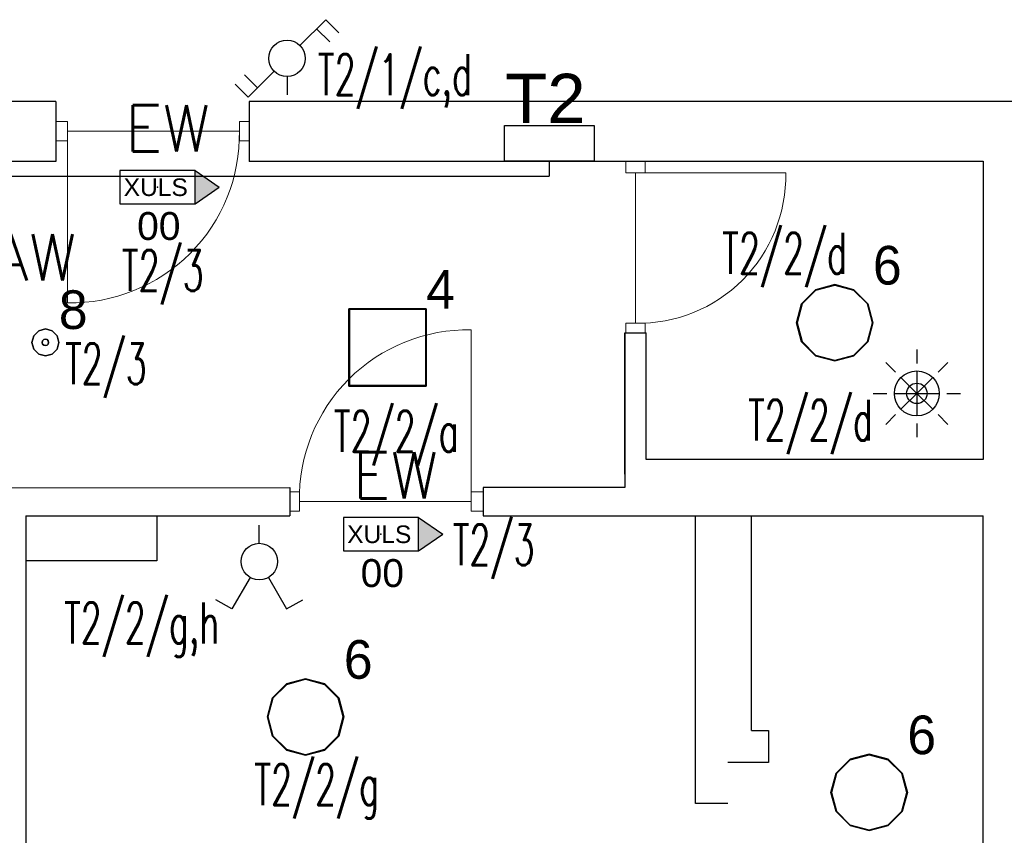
# Model space of a CAD drawing. Header units: millimetres. Extents: x 2260 to 32334, y -33324 to 11762.
# Tile 45 of 79: x 7070 to 7528, y 6611 to 6991. Entities that reach past the tile are written whole.
import ezdxf
from ezdxf.enums import TextEntityAlignment as Align

# ---------------------------------------------------------------- set-up
doc = ezdxf.new("R2010")
doc.units = ezdxf.units.MM
for name, color, linetype in [('_HYBRYD_EW_AT', 1, 'Continuous'), ('DLX_BLD0_LUM', 142, 'Continuous'), ('DLX_BLD0_LUMKEY_IDX', 142, 'Continuous'), ('DLX_BLD1_LUM', 142, 'Continuous'), ('DLX_BLD1_LUMKEY_IDX', 142, 'Continuous'), ('E_gniazda wtyczkowe i siła', 1, 'Continuous'), ('EL_OS_Adres_Opraw', 7, 'Continuous'), ('EL_OSPRZĘT OŚW.', 142, 'Continuous')]:
    doc.layers.add(name, color=color, linetype=linetype)
doc.layers.add('stolarka', color=3, linetype='Continuous', lineweight=9)
doc.layers.add('ściany nośne', color=1, linetype='Continuous', lineweight=25)
doc.styles.add('ADESK1', font='romans', dxfattribs={"oblique": 15})
doc.styles.add('KO', font='simplex.shx')
doc.styles.get("Standard").update_dxf_attribs({"font": 'arial.ttf'})
doc.styles.add('TableTextStyle', font='txt')

# ---------------------------------------------------------------- blocks, each defined once
blk = doc.blocks.new('lacznik schodowy')
at = {"layer": 'EL_OSPRZĘT OŚW.'}
for p, q in [((-350.3, 180.3), (-289.2, 241.4)), ((-230.1, 60.1), (-350.3, 180.3)), ((-85, 0), (0, 0)), ((-109.9, -60.1), (10.3, -180.3)), ((10.3, -180.3), (-50.8, -241.4))]:
    blk.add_line(p, q, dxfattribs=at)
blk.add_circle((-170, 0), 85, dxfattribs=at)
blk = doc.blocks.new('PIR czujka 360')
at = {"layer": 'DLX_BLD0_LUM', "lineweight": -3}
for p, q in [((321553.3, -700568.2), (321553.3, -700632.1)), ((321454.3, -700673.1), (321409, -700627.9)), ((321652.2, -700673.1), (321697.5, -700627.9)), ((321553.3, -700667.6), (321553.3, -700876.7)), ((321553.3, -700772.1), (321479.3, -700698.2)), ((321553.3, -700772.1), (321627.2, -700698.2)), ((321349.3, -700772.1), (321413.3, -700772.1)), ((321448.7, -700772.1), (321657.8, -700772.1)), ((321553.3, -700772.1), (321479.3, -700846.1)), ((321553.3, -700772.1), (321627.2, -700846.1)), ((321693.2, -700772.1), (321757.2, -700772.1)), ((321454.3, -700871.1), (321409, -700916.3)), ((321553.3, -700912.1), (321553.3, -700976.1)), ((321652.2, -700871.1), (321697.5, -700916.3))]:
    blk.add_line(p, q, dxfattribs=at)
for radius in [104.6, 47.7]:
    blk.add_circle((321553.3, -700772.1), radius, dxfattribs=at)
blk = doc.blocks.new('XULS_AT')
at = {"layer": '_HYBRYD_EW_AT'}
h = blk.add_hatch(color=256, dxfattribs=at)
h.dxf.hatch_style = 1
h.paths.add_polyline_path([(-174.5, -77.5), (-174.5, 77.5), (175.5, 77.5), (175.5, 77.5), (288.4, 0.1), (175.5, -77.5), (175.5, -77.5)])
h.paths.add_polyline_path([(175.5, 77.5), (175.5, 77.5), (-174.5, 77.5), (-174.5, -77.5), (175.5, -77.5)], flags=17)
blk.add_point((0.5, 0))
for p in [(175.5, 77.5), (175.5, -77.5)]:
    blk.add_line(p, (288.4, 0.1), dxfattribs=at)
blk.add_lwpolyline([(175.5, 77.5), (-174.5, 77.5), (-174.5, -77.5), (175.5, -77.5)], close=True, dxfattribs=at)
blk.add_text('XULS', height=81.9, dxfattribs=at).set_placement((-156.8, -41.2))

msp = doc.modelspace()

# ---------------------------------------------------------------- linework, layer by layer
at = {"layer": 'DLX_BLD0_LUM'}
for points in [[(7440.402, 6865.521, 0), (7449.302, 6867.905, 0)], [(7449.302, 6867.905, 0), (7440.402, 6865.521, 0)], [(7449.302, 6867.905, 0), (7440.402, 6865.521, 0)], [(7440.402, 6865.521, 0), (7449.302, 6867.905, 0)], [(7449.302, 6867.655, 0), (7440.527, 6865.304, 0)], [(7440.527, 6865.304, 0), (7449.302, 6867.655, 0)], [(7449.302, 6867.905, 0), (7449.302, 6867.905, 0)], [(7449.302, 6867.905, 0), (7458.202, 6865.521, 0)], [(7458.202, 6865.521, 0), (7449.302, 6867.905, 0)], [(7449.302, 6867.905, 0), (7449.302, 6867.905, 0)], [(7458.202, 6865.521, 0), (7449.302, 6867.905, 0)], [(7449.302, 6867.905, 0), (7458.202, 6865.521, 0)], [(7458.077, 6865.304, 0), (7449.302, 6867.655, 0)], [(7449.302, 6867.655, 0), (7458.077, 6865.304, 0)], [(7433.887, 6859.005, 0), (7440.402, 6865.521, 0)], [(7440.402, 6865.521, 0), (7433.887, 6859.005, 0)], [(7440.402, 6865.521, 0), (7433.887, 6859.005, 0)], [(7433.887, 6859.005, 0), (7440.402, 6865.521, 0)], [(7440.527, 6865.304, 0), (7434.104, 6858.88, 0)], [(7434.104, 6858.88, 0), (7440.527, 6865.304, 0)], [(7440.402, 6865.521, 0), (7440.402, 6865.521, 0)], [(7440.402, 6865.521, 0), (7440.402, 6865.521, 0)], [(7464.501, 6858.88, 0), (7458.077, 6865.304, 0)], [(7458.077, 6865.304, 0), (7464.501, 6858.88, 0)], [(7458.202, 6865.521, 0), (7458.202, 6865.521, 0)], [(7458.202, 6865.521, 0), (7464.718, 6859.005, 0)], [(7464.718, 6859.005, 0), (7458.202, 6865.521, 0)], [(7458.202, 6865.521, 0), (7458.202, 6865.521, 0)], [(7464.718, 6859.005, 0), (7458.202, 6865.521, 0)], [(7458.202, 6865.521, 0), (7464.718, 6859.005, 0)], [(7223.041, 6820.629, 0), (7223.041, 6856.629, 0)], [(7223.041, 6856.629, 0), (7223.041, 6856.629, 0)], [(7223.041, 6856.629, 0), (7223.041, 6820.629, 0)], [(7223.041, 6856.629, 0), (7259.041, 6856.629, 0)], [(7259.041, 6856.629, 0), (7223.041, 6856.629, 0)], [(7223.041, 6856.629, 0), (7223.041, 6856.629, 0)], [(7223.041, 6856.629, 0), (7223.041, 6820.629, 0)], [(7259.041, 6856.629, 0), (7223.041, 6856.629, 0)], [(7223.041, 6820.629, 0), (7223.041, 6856.629, 0)], [(7223.041, 6856.629, 0), (7259.041, 6856.629, 0)], [(7259.041, 6856.629, 0), (7259.041, 6820.629, 0)], [(7259.041, 6820.629, 0), (7259.041, 6856.629, 0)], [(7259.041, 6856.629, 0), (7259.041, 6856.629, 0)], [(7259.041, 6856.629, 0), (7259.041, 6856.629, 0)], [(7259.041, 6820.629, 0), (7259.041, 6856.629, 0)], [(7259.041, 6856.629, 0), (7259.041, 6820.629, 0)], [(7431.502, 6850.105, 0), (7433.887, 6859.005, 0)], [(7433.887, 6859.005, 0), (7431.502, 6850.105, 0)], [(7433.887, 6859.005, 0), (7431.502, 6850.105, 0)], [(7431.502, 6850.105, 0), (7433.887, 6859.005, 0)], [(7434.104, 6858.88, 0), (7431.752, 6850.105, 0)], [(7431.752, 6850.105, 0), (7434.104, 6858.88, 0)], [(7433.887, 6859.005, 0), (7433.887, 6859.005, 0)], [(7433.887, 6859.005, 0), (7433.887, 6859.005, 0)], [(7466.852, 6850.105, 0), (7464.501, 6858.88, 0)], [(7464.501, 6858.88, 0), (7466.852, 6850.105, 0)], [(7464.718, 6859.005, 0), (7464.718, 6859.005, 0)], [(7464.718, 6859.005, 0), (7467.102, 6850.105, 0)], [(7467.102, 6850.105, 0), (7464.718, 6859.005, 0)], [(7464.718, 6859.005, 0), (7464.718, 6859.005, 0)], [(7467.102, 6850.105, 0), (7464.718, 6859.005, 0)], [(7464.718, 6859.005, 0), (7467.102, 6850.105, 0)], [(7223.291, 6856.379, 0), (7223.291, 6820.879, 0)], [(7258.791, 6856.379, 0), (7223.291, 6856.379, 0)], [(7223.291, 6820.879, 0), (7223.291, 6856.379, 0)], [(7223.291, 6856.379, 0), (7258.791, 6856.379, 0)], [(7258.791, 6820.879, 0), (7258.791, 6856.379, 0)], [(7258.791, 6856.379, 0), (7258.791, 6820.879, 0)], [(7433.887, 6841.205, 0), (7431.502, 6850.105, 0)], [(7431.502, 6850.105, 0), (7431.502, 6850.105, 0)], [(7431.502, 6850.105, 0), (7433.887, 6841.205, 0)], [(7431.502, 6850.105, 0), (7431.502, 6850.105, 0)], [(7431.502, 6850.105, 0), (7433.887, 6841.205, 0)], [(7433.887, 6841.205, 0), (7431.502, 6850.105, 0)], [(7431.752, 6850.105, 0), (7434.104, 6841.33, 0)], [(7434.104, 6841.33, 0), (7431.752, 6850.105, 0)], [(7464.501, 6841.33, 0), (7466.852, 6850.105, 0)], [(7466.852, 6850.105, 0), (7464.501, 6841.33, 0)], [(7467.102, 6850.105, 0), (7464.718, 6841.205, 0)], [(7464.718, 6841.205, 0), (7467.102, 6850.105, 0)], [(7464.718, 6841.205, 0), (7467.102, 6850.105, 0)], [(7467.102, 6850.105, 0), (7464.718, 6841.205, 0)], [(7467.102, 6850.105, 0), (7467.102, 6850.105, 0)], [(7467.102, 6850.105, 0), (7467.102, 6850.105, 0)], [(7440.402, 6834.69, 0), (7433.887, 6841.205, 0)], [(7433.887, 6841.205, 0), (7433.887, 6841.205, 0)], [(7433.887, 6841.205, 0), (7440.402, 6834.69, 0)], [(7433.887, 6841.205, 0), (7433.887, 6841.205, 0)], [(7433.887, 6841.205, 0), (7440.402, 6834.69, 0)], [(7440.402, 6834.69, 0), (7433.887, 6841.205, 0)], [(7434.104, 6841.33, 0), (7440.527, 6834.907, 0)], [(7440.527, 6834.907, 0), (7434.104, 6841.33, 0)], [(7458.077, 6834.907, 0), (7464.501, 6841.33, 0)], [(7464.501, 6841.33, 0), (7458.077, 6834.907, 0)], [(7464.718, 6841.205, 0), (7458.202, 6834.69, 0)], [(7458.202, 6834.69, 0), (7464.718, 6841.205, 0)], [(7458.202, 6834.69, 0), (7464.718, 6841.205, 0)], [(7464.718, 6841.205, 0), (7458.202, 6834.69, 0)], [(7464.718, 6841.205, 0), (7464.718, 6841.205, 0)], [(7464.718, 6841.205, 0), (7464.718, 6841.205, 0)], [(7449.302, 6832.305, 0), (7440.402, 6834.69, 0)], [(7440.402, 6834.69, 0), (7440.402, 6834.69, 0)], [(7440.402, 6834.69, 0), (7449.302, 6832.305, 0)], [(7440.402, 6834.69, 0), (7440.402, 6834.69, 0)], [(7440.402, 6834.69, 0), (7449.302, 6832.305, 0)], [(7449.302, 6832.305, 0), (7440.402, 6834.69, 0)], [(7440.527, 6834.907, 0), (7449.302, 6832.555, 0)], [(7449.302, 6832.555, 0), (7440.527, 6834.907, 0)], [(7449.302, 6832.555, 0), (7458.077, 6834.907, 0)], [(7458.077, 6834.907, 0), (7449.302, 6832.555, 0)], [(7458.202, 6834.69, 0), (7449.302, 6832.305, 0)], [(7449.302, 6832.305, 0), (7458.202, 6834.69, 0)], [(7449.302, 6832.305, 0), (7458.202, 6834.69, 0)], [(7458.202, 6834.69, 0), (7449.302, 6832.305, 0)], [(7458.202, 6834.69, 0), (7458.202, 6834.69, 0)], [(7458.202, 6834.69, 0), (7458.202, 6834.69, 0)], [(7449.302, 6832.305, 0), (7449.302, 6832.305, 0)], [(7449.302, 6832.305, 0), (7449.302, 6832.305, 0)], [(7259.041, 6820.629, 0), (7223.041, 6820.629, 0)], [(7223.041, 6820.629, 0), (7223.041, 6820.629, 0)], [(7223.041, 6820.629, 0), (7259.041, 6820.629, 0)], [(7223.041, 6820.629, 0), (7223.041, 6820.629, 0)], [(7223.041, 6820.629, 0), (7259.041, 6820.629, 0)], [(7259.041, 6820.629, 0), (7223.041, 6820.629, 0)], [(7223.291, 6820.879, 0), (7258.791, 6820.879, 0)], [(7258.791, 6820.879, 0), (7223.291, 6820.879, 0)], [(7259.041, 6820.629, 0), (7259.041, 6820.629, 0)], [(7259.041, 6820.629, 0), (7259.041, 6820.629, 0)], [(7193.947, 6681.911, 0), (7202.847, 6684.296, 0)], [(7202.847, 6684.296, 0), (7193.947, 6681.911, 0)], [(7202.847, 6684.296, 0), (7193.947, 6681.911, 0)], [(7193.947, 6681.911, 0), (7202.847, 6684.296, 0)], [(7202.847, 6684.046, 0), (7194.072, 6681.694, 0)], [(7194.072, 6681.694, 0), (7202.847, 6684.046, 0)], [(7202.847, 6684.296, 0), (7202.847, 6684.296, 0)], [(7202.847, 6684.296, 0), (7211.747, 6681.911, 0)], [(7211.747, 6681.911, 0), (7202.847, 6684.296, 0)], [(7202.847, 6684.296, 0), (7202.847, 6684.296, 0)], [(7211.747, 6681.911, 0), (7202.847, 6684.296, 0)], [(7202.847, 6684.296, 0), (7211.747, 6681.911, 0)], [(7211.622, 6681.694, 0), (7202.847, 6684.046, 0)], [(7202.847, 6684.046, 0), (7211.622, 6681.694, 0)], [(7187.431, 6675.396, 0), (7193.947, 6681.911, 0)], [(7193.947, 6681.911, 0), (7187.431, 6675.396, 0)], [(7193.947, 6681.911, 0), (7187.431, 6675.396, 0)], [(7187.431, 6675.396, 0), (7193.947, 6681.911, 0)], [(7194.072, 6681.694, 0), (7187.648, 6675.271, 0)], [(7187.648, 6675.271, 0), (7194.072, 6681.694, 0)], [(7193.947, 6681.911, 0), (7193.947, 6681.911, 0)], [(7193.947, 6681.911, 0), (7193.947, 6681.911, 0)], [(7218.045, 6675.271, 0), (7211.622, 6681.694, 0)], [(7211.622, 6681.694, 0), (7218.045, 6675.271, 0)], [(7211.747, 6681.911, 0), (7211.747, 6681.911, 0)], [(7211.747, 6681.911, 0), (7218.262, 6675.396, 0)], [(7218.262, 6675.396, 0), (7211.747, 6681.911, 0)], [(7211.747, 6681.911, 0), (7211.747, 6681.911, 0)], [(7218.262, 6675.396, 0), (7211.747, 6681.911, 0)], [(7211.747, 6681.911, 0), (7218.262, 6675.396, 0)], [(7185.047, 6666.496, 0), (7187.431, 6675.396, 0)], [(7187.431, 6675.396, 0), (7185.047, 6666.496, 0)], [(7187.431, 6675.396, 0), (7185.047, 6666.496, 0)], [(7185.047, 6666.496, 0), (7187.431, 6675.396, 0)], [(7187.648, 6675.271, 0), (7185.297, 6666.496, 0)], [(7185.297, 6666.496, 0), (7187.648, 6675.271, 0)], [(7187.431, 6675.396, 0), (7187.431, 6675.396, 0)], [(7187.431, 6675.396, 0), (7187.431, 6675.396, 0)], [(7220.397, 6666.496, 0), (7218.045, 6675.271, 0)], [(7218.045, 6675.271, 0), (7220.397, 6666.496, 0)], [(7218.262, 6675.396, 0), (7218.262, 6675.396, 0)], [(7218.262, 6675.396, 0), (7220.647, 6666.496, 0)], [(7220.647, 6666.496, 0), (7218.262, 6675.396, 0)], [(7218.262, 6675.396, 0), (7218.262, 6675.396, 0)], [(7220.647, 6666.496, 0), (7218.262, 6675.396, 0)], [(7218.262, 6675.396, 0), (7220.647, 6666.496, 0)], [(7187.431, 6657.596, 0), (7185.047, 6666.496, 0)], [(7185.047, 6666.496, 0), (7185.047, 6666.496, 0)], [(7185.047, 6666.496, 0), (7187.431, 6657.596, 0)], [(7185.047, 6666.496, 0), (7185.047, 6666.496, 0)], [(7185.047, 6666.496, 0), (7187.431, 6657.596, 0)], [(7187.431, 6657.596, 0), (7185.047, 6666.496, 0)], [(7185.297, 6666.496, 0), (7187.648, 6657.721, 0)], [(7187.648, 6657.721, 0), (7185.297, 6666.496, 0)], [(7218.045, 6657.721, 0), (7220.397, 6666.496, 0)], [(7220.397, 6666.496, 0), (7218.045, 6657.721, 0)], [(7220.647, 6666.496, 0), (7218.262, 6657.596, 0)], [(7218.262, 6657.596, 0), (7220.647, 6666.496, 0)], [(7218.262, 6657.596, 0), (7220.647, 6666.496, 0)], [(7220.647, 6666.496, 0), (7218.262, 6657.596, 0)], [(7220.647, 6666.496, 0), (7220.647, 6666.496, 0)], [(7220.647, 6666.496, 0), (7220.647, 6666.496, 0)], [(7193.947, 6651.08, 0), (7187.431, 6657.596, 0)], [(7187.431, 6657.596, 0), (7187.431, 6657.596, 0)], [(7187.431, 6657.596, 0), (7193.947, 6651.08, 0)], [(7187.431, 6657.596, 0), (7187.431, 6657.596, 0)], [(7187.431, 6657.596, 0), (7193.947, 6651.08, 0)], [(7193.947, 6651.08, 0), (7187.431, 6657.596, 0)], [(7187.648, 6657.721, 0), (7194.072, 6651.297, 0)], [(7194.072, 6651.297, 0), (7187.648, 6657.721, 0)], [(7211.622, 6651.297, 0), (7218.045, 6657.721, 0)], [(7218.045, 6657.721, 0), (7211.622, 6651.297, 0)], [(7218.262, 6657.596, 0), (7211.747, 6651.08, 0)], [(7211.747, 6651.08, 0), (7218.262, 6657.596, 0)], [(7211.747, 6651.08, 0), (7218.262, 6657.596, 0)], [(7218.262, 6657.596, 0), (7211.747, 6651.08, 0)], [(7218.262, 6657.596, 0), (7218.262, 6657.596, 0)], [(7218.262, 6657.596, 0), (7218.262, 6657.596, 0)], [(7202.847, 6648.696, 0), (7193.947, 6651.08, 0)], [(7193.947, 6651.08, 0), (7193.947, 6651.08, 0)], [(7193.947, 6651.08, 0), (7202.847, 6648.696, 0)], [(7193.947, 6651.08, 0), (7193.947, 6651.08, 0)], [(7193.947, 6651.08, 0), (7202.847, 6648.696, 0)], [(7202.847, 6648.696, 0), (7193.947, 6651.08, 0)], [(7194.072, 6651.297, 0), (7202.847, 6648.946, 0)], [(7202.847, 6648.946, 0), (7194.072, 6651.297, 0)], [(7202.847, 6648.946, 0), (7211.622, 6651.297, 0)], [(7211.622, 6651.297, 0), (7202.847, 6648.946, 0)], [(7211.747, 6651.08, 0), (7202.847, 6648.696, 0)], [(7202.847, 6648.696, 0), (7211.747, 6651.08, 0)], [(7202.847, 6648.696, 0), (7211.747, 6651.08, 0)], [(7211.747, 6651.08, 0), (7202.847, 6648.696, 0)], [(7211.747, 6651.08, 0), (7211.747, 6651.08, 0)], [(7211.747, 6651.08, 0), (7211.747, 6651.08, 0)], [(7202.847, 6648.696, 0), (7202.847, 6648.696, 0)], [(7202.847, 6648.696, 0), (7202.847, 6648.696, 0)], [(7449.907, 6640.265, 0), (7456.422, 6646.781, 0)], [(7456.422, 6646.781, 0), (7449.907, 6640.265, 0)], [(7456.422, 6646.781, 0), (7449.907, 6640.265, 0)], [(7449.907, 6640.265, 0), (7456.422, 6646.781, 0)], [(7456.547, 6646.564, 0), (7450.123, 6640.14, 0)], [(7450.123, 6640.14, 0), (7456.547, 6646.564, 0)], [(7456.422, 6646.781, 0), (7465.322, 6649.165, 0)], [(7465.322, 6649.165, 0), (7456.422, 6646.781, 0)], [(7465.322, 6649.165, 0), (7456.422, 6646.781, 0)], [(7456.422, 6646.781, 0), (7465.322, 6649.165, 0)], [(7456.422, 6646.781, 0), (7456.422, 6646.781, 0)], [(7456.422, 6646.781, 0), (7456.422, 6646.781, 0)], [(7465.322, 6648.915, 0), (7456.547, 6646.564, 0)], [(7456.547, 6646.564, 0), (7465.322, 6648.915, 0)], [(7465.322, 6649.165, 0), (7465.322, 6649.165, 0)], [(7465.322, 6649.165, 0), (7474.222, 6646.781, 0)], [(7474.222, 6646.781, 0), (7465.322, 6649.165, 0)], [(7465.322, 6649.165, 0), (7465.322, 6649.165, 0)], [(7474.222, 6646.781, 0), (7465.322, 6649.165, 0)], [(7465.322, 6649.165, 0), (7474.222, 6646.781, 0)], [(7474.097, 6646.564, 0), (7465.322, 6648.915, 0)], [(7465.322, 6648.915, 0), (7474.097, 6646.564, 0)], [(7480.521, 6640.14, 0), (7474.097, 6646.564, 0)], [(7474.097, 6646.564, 0), (7480.521, 6640.14, 0)], [(7474.222, 6646.781, 0), (7474.222, 6646.781, 0)], [(7474.222, 6646.781, 0), (7480.737, 6640.265, 0)], [(7480.737, 6640.265, 0), (7474.222, 6646.781, 0)], [(7474.222, 6646.781, 0), (7474.222, 6646.781, 0)], [(7480.737, 6640.265, 0), (7474.222, 6646.781, 0)], [(7474.222, 6646.781, 0), (7480.737, 6640.265, 0)], [(7447.522, 6631.365, 0), (7449.907, 6640.265, 0)], [(7449.907, 6640.265, 0), (7447.522, 6631.365, 0)], [(7449.907, 6640.265, 0), (7447.522, 6631.365, 0)], [(7447.522, 6631.365, 0), (7449.907, 6640.265, 0)], [(7450.123, 6640.14, 0), (7447.772, 6631.365, 0)], [(7447.772, 6631.365, 0), (7450.123, 6640.14, 0)], [(7449.907, 6640.265, 0), (7449.907, 6640.265, 0)], [(7449.907, 6640.265, 0), (7449.907, 6640.265, 0)], [(7482.872, 6631.365, 0), (7480.521, 6640.14, 0)], [(7480.521, 6640.14, 0), (7482.872, 6631.365, 0)], [(7480.737, 6640.265, 0), (7480.737, 6640.265, 0)], [(7480.737, 6640.265, 0), (7483.122, 6631.365, 0)], [(7483.122, 6631.365, 0), (7480.737, 6640.265, 0)], [(7480.737, 6640.265, 0), (7480.737, 6640.265, 0)], [(7483.122, 6631.365, 0), (7480.737, 6640.265, 0)], [(7480.737, 6640.265, 0), (7483.122, 6631.365, 0)], [(7449.907, 6622.465, 0), (7447.522, 6631.365, 0)], [(7447.522, 6631.365, 0), (7447.522, 6631.365, 0)], [(7447.522, 6631.365, 0), (7449.907, 6622.465, 0)], [(7447.522, 6631.365, 0), (7447.522, 6631.365, 0)], [(7447.522, 6631.365, 0), (7449.907, 6622.465, 0)], [(7449.907, 6622.465, 0), (7447.522, 6631.365, 0)], [(7447.772, 6631.365, 0), (7450.123, 6622.59, 0)], [(7450.123, 6622.59, 0), (7447.772, 6631.365, 0)], [(7480.521, 6622.59, 0), (7482.872, 6631.365, 0)], [(7482.872, 6631.365, 0), (7480.521, 6622.59, 0)], [(7483.122, 6631.365, 0), (7480.737, 6622.465, 0)], [(7480.737, 6622.465, 0), (7483.122, 6631.365, 0)], [(7480.737, 6622.465, 0), (7483.122, 6631.365, 0)], [(7483.122, 6631.365, 0), (7480.737, 6622.465, 0)], [(7483.122, 6631.365, 0), (7483.122, 6631.365, 0)], [(7483.122, 6631.365, 0), (7483.122, 6631.365, 0)], [(7450.123, 6622.59, 0), (7456.547, 6616.167, 0)], [(7456.547, 6616.167, 0), (7450.123, 6622.59, 0)], [(7474.097, 6616.167, 0), (7480.521, 6622.59, 0)], [(7480.521, 6622.59, 0), (7474.097, 6616.167, 0)], [(7456.422, 6615.95, 0), (7449.907, 6622.465, 0)], [(7449.907, 6622.465, 0), (7449.907, 6622.465, 0)], [(7449.907, 6622.465, 0), (7456.422, 6615.95, 0)], [(7449.907, 6622.465, 0), (7449.907, 6622.465, 0)], [(7449.907, 6622.465, 0), (7456.422, 6615.95, 0)], [(7456.422, 6615.95, 0), (7449.907, 6622.465, 0)], [(7480.737, 6622.465, 0), (7474.222, 6615.95, 0)], [(7474.222, 6615.95, 0), (7480.737, 6622.465, 0)], [(7474.222, 6615.95, 0), (7480.737, 6622.465, 0)], [(7480.737, 6622.465, 0), (7474.222, 6615.95, 0)], [(7480.737, 6622.465, 0), (7480.737, 6622.465, 0)], [(7480.737, 6622.465, 0), (7480.737, 6622.465, 0)], [(7465.322, 6613.565, 0), (7456.422, 6615.95, 0)], [(7456.422, 6615.95, 0), (7456.422, 6615.95, 0)], [(7456.422, 6615.95, 0), (7465.322, 6613.565, 0)], [(7456.422, 6615.95, 0), (7456.422, 6615.95, 0)], [(7456.422, 6615.95, 0), (7465.322, 6613.565, 0)], [(7465.322, 6613.565, 0), (7456.422, 6615.95, 0)], [(7456.547, 6616.167, 0), (7465.322, 6613.815, 0)], [(7465.322, 6613.815, 0), (7456.547, 6616.167, 0)], [(7465.322, 6613.815, 0), (7474.097, 6616.167, 0)], [(7474.097, 6616.167, 0), (7465.322, 6613.815, 0)], [(7474.222, 6615.95, 0), (7465.322, 6613.565, 0)], [(7465.322, 6613.565, 0), (7474.222, 6615.95, 0)], [(7465.322, 6613.565, 0), (7474.222, 6615.95, 0)], [(7474.222, 6615.95, 0), (7465.322, 6613.565, 0)], [(7465.322, 6613.565, 0), (7465.322, 6613.565, 0)], [(7465.322, 6613.565, 0), (7465.322, 6613.565, 0)], [(7474.222, 6615.95, 0), (7474.222, 6615.95, 0)], [(7474.222, 6615.95, 0), (7474.222, 6615.95, 0)]]:
    msp.add_polyline3d(points, dxfattribs=at)
at = {"layer": 'DLX_BLD1_LUM'}
for points in [[(7075.389, 6840.962, 0), (7076.227, 6844.087, 0)], [(7076.227, 6844.087, 0), (7075.389, 6840.962, 0)], [(7076.227, 6844.087, 0), (7075.389, 6840.962, 0)], [(7075.389, 6840.962, 0), (7076.227, 6844.087, 0)], [(7075.389, 6840.962, 0), (7076.227, 6844.087, 0)], [(7076.227, 6844.087, 0), (7075.389, 6840.962, 0)], [(7076.227, 6844.087, 0), (7075.389, 6840.962, 0)], [(7075.389, 6840.962, 0), (7076.227, 6844.087, 0)], [(7076.227, 6844.087, 0), (7078.514, 6846.375, 0)], [(7078.514, 6846.375, 0), (7076.227, 6844.087, 0)], [(7078.514, 6846.375, 0), (7076.227, 6844.087, 0)], [(7076.227, 6844.087, 0), (7078.514, 6846.375, 0)], [(7076.227, 6844.087, 0), (7078.514, 6846.375, 0)], [(7078.514, 6846.375, 0), (7076.227, 6844.087, 0)], [(7078.514, 6846.375, 0), (7076.227, 6844.087, 0)], [(7076.227, 6844.087, 0), (7078.514, 6846.375, 0)], [(7076.227, 6844.087, 0), (7076.227, 6844.087, 0)], [(7076.227, 6844.087, 0), (7076.227, 6844.087, 0)], [(7076.227, 6844.087, 0), (7076.227, 6844.087, 0)], [(7076.227, 6844.087, 0), (7076.227, 6844.087, 0)], [(7078.514, 6846.375, 0), (7081.639, 6847.212, 0)], [(7081.639, 6847.212, 0), (7078.514, 6846.375, 0)], [(7081.639, 6847.212, 0), (7078.514, 6846.375, 0)], [(7078.514, 6846.375, 0), (7081.639, 6847.212, 0)], [(7078.514, 6846.375, 0), (7081.639, 6847.212, 0)], [(7081.639, 6847.212, 0), (7078.514, 6846.375, 0)], [(7081.639, 6847.212, 0), (7078.514, 6846.375, 0)], [(7078.514, 6846.375, 0), (7081.639, 6847.212, 0)], [(7078.514, 6846.375, 0), (7078.514, 6846.375, 0)], [(7078.514, 6846.375, 0), (7078.514, 6846.375, 0)], [(7078.514, 6846.375, 0), (7078.514, 6846.375, 0)], [(7078.514, 6846.375, 0), (7078.514, 6846.375, 0)], [(7081.639, 6847.212, 0), (7081.639, 6847.212, 0)], [(7081.639, 6847.212, 0), (7084.764, 6846.375, 0)], [(7084.764, 6846.375, 0), (7081.639, 6847.212, 0)], [(7081.639, 6847.212, 0), (7081.639, 6847.212, 0)], [(7084.764, 6846.375, 0), (7081.639, 6847.212, 0)], [(7081.639, 6847.212, 0), (7084.764, 6846.375, 0)], [(7081.639, 6847.212, 0), (7081.639, 6847.212, 0)], [(7081.639, 6847.212, 0), (7084.764, 6846.375, 0)], [(7084.764, 6846.375, 0), (7081.639, 6847.212, 0)], [(7081.639, 6847.212, 0), (7081.639, 6847.212, 0)], [(7084.764, 6846.375, 0), (7081.639, 6847.212, 0)], [(7081.639, 6847.212, 0), (7084.764, 6846.375, 0)], [(7084.764, 6846.375, 0), (7084.764, 6846.375, 0)], [(7084.764, 6846.375, 0), (7087.052, 6844.087, 0)], [(7087.052, 6844.087, 0), (7084.764, 6846.375, 0)], [(7084.764, 6846.375, 0), (7084.764, 6846.375, 0)], [(7087.052, 6844.087, 0), (7084.764, 6846.375, 0)], [(7084.764, 6846.375, 0), (7087.052, 6844.087, 0)], [(7084.764, 6846.375, 0), (7084.764, 6846.375, 0)], [(7084.764, 6846.375, 0), (7087.052, 6844.087, 0)], [(7087.052, 6844.087, 0), (7084.764, 6846.375, 0)], [(7084.764, 6846.375, 0), (7084.764, 6846.375, 0)], [(7087.052, 6844.087, 0), (7084.764, 6846.375, 0)], [(7084.764, 6846.375, 0), (7087.052, 6844.087, 0)], [(7087.052, 6844.087, 0), (7087.052, 6844.087, 0)], [(7087.052, 6844.087, 0), (7087.889, 6840.962, 0)], [(7087.889, 6840.962, 0), (7087.052, 6844.087, 0)], [(7087.052, 6844.087, 0), (7087.052, 6844.087, 0)], [(7087.889, 6840.962, 0), (7087.052, 6844.087, 0)], [(7087.052, 6844.087, 0), (7087.889, 6840.962, 0)], [(7087.052, 6844.087, 0), (7087.052, 6844.087, 0)], [(7087.052, 6844.087, 0), (7087.889, 6840.962, 0)], [(7087.889, 6840.962, 0), (7087.052, 6844.087, 0)], [(7087.052, 6844.087, 0), (7087.052, 6844.087, 0)], [(7087.889, 6840.962, 0), (7087.052, 6844.087, 0)], [(7087.052, 6844.087, 0), (7087.889, 6840.962, 0)], [(7076.227, 6837.837, 0), (7075.389, 6840.962, 0)], [(7075.389, 6840.962, 0), (7075.389, 6840.962, 0)], [(7075.389, 6840.962, 0), (7076.227, 6837.837, 0)], [(7075.389, 6840.962, 0), (7075.389, 6840.962, 0)], [(7075.389, 6840.962, 0), (7076.227, 6837.837, 0)], [(7076.227, 6837.837, 0), (7075.389, 6840.962, 0)], [(7076.227, 6837.837, 0), (7075.389, 6840.962, 0)], [(7075.389, 6840.962, 0), (7075.389, 6840.962, 0)], [(7075.389, 6840.962, 0), (7076.227, 6837.837, 0)], [(7075.389, 6840.962, 0), (7075.389, 6840.962, 0)], [(7075.389, 6840.962, 0), (7076.227, 6837.837, 0)], [(7076.227, 6837.837, 0), (7075.389, 6840.962, 0)], [(7080.34, 6841.712, 0), (7080.139, 6840.962, 0)], [(7080.139, 6840.962, 0), (7080.34, 6841.712, 0)], [(7080.34, 6841.712, 0), (7080.139, 6840.962, 0)], [(7080.139, 6840.962, 0), (7080.34, 6841.712, 0)], [(7080.139, 6840.962, 0), (7080.34, 6840.212, 0)], [(7080.34, 6840.212, 0), (7080.139, 6840.962, 0)], [(7080.139, 6840.962, 0), (7080.34, 6840.212, 0)], [(7080.34, 6840.212, 0), (7080.139, 6840.962, 0)], [(7080.889, 6842.261, 0), (7080.34, 6841.712, 0)], [(7080.34, 6841.712, 0), (7080.889, 6842.261, 0)], [(7080.889, 6842.261, 0), (7080.34, 6841.712, 0)], [(7080.34, 6841.712, 0), (7080.889, 6842.261, 0)], [(7080.34, 6840.212, 0), (7080.889, 6839.663, 0)], [(7080.889, 6839.663, 0), (7080.34, 6840.212, 0)], [(7080.34, 6840.212, 0), (7080.889, 6839.663, 0)], [(7080.889, 6839.663, 0), (7080.34, 6840.212, 0)], [(7081.639, 6842.462, 0), (7080.889, 6842.261, 0)], [(7080.889, 6842.261, 0), (7081.639, 6842.462, 0)], [(7081.639, 6842.462, 0), (7080.889, 6842.261, 0)], [(7080.889, 6842.261, 0), (7081.639, 6842.462, 0)], [(7080.889, 6839.663, 0), (7081.639, 6839.462, 0)], [(7081.639, 6839.462, 0), (7080.889, 6839.663, 0)], [(7080.889, 6839.663, 0), (7081.639, 6839.462, 0)], [(7081.639, 6839.462, 0), (7080.889, 6839.663, 0)], [(7082.389, 6842.261, 0), (7081.639, 6842.462, 0)], [(7081.639, 6842.462, 0), (7082.389, 6842.261, 0)], [(7082.389, 6842.261, 0), (7081.639, 6842.462, 0)], [(7081.639, 6842.462, 0), (7082.389, 6842.261, 0)], [(7081.639, 6839.462, 0), (7082.389, 6839.663, 0)], [(7082.389, 6839.663, 0), (7081.639, 6839.462, 0)], [(7081.639, 6839.462, 0), (7082.389, 6839.663, 0)], [(7082.389, 6839.663, 0), (7081.639, 6839.462, 0)], [(7082.939, 6841.712, 0), (7082.389, 6842.261, 0)], [(7082.389, 6842.261, 0), (7082.939, 6841.712, 0)], [(7082.939, 6841.712, 0), (7082.389, 6842.261, 0)], [(7082.389, 6842.261, 0), (7082.939, 6841.712, 0)], [(7082.389, 6839.663, 0), (7082.939, 6840.212, 0)], [(7082.939, 6840.212, 0), (7082.389, 6839.663, 0)], [(7082.389, 6839.663, 0), (7082.939, 6840.212, 0)], [(7082.939, 6840.212, 0), (7082.389, 6839.663, 0)], [(7083.139, 6840.962, 0), (7082.939, 6841.712, 0)], [(7082.939, 6841.712, 0), (7083.139, 6840.962, 0)], [(7083.139, 6840.962, 0), (7082.939, 6841.712, 0)], [(7082.939, 6841.712, 0), (7083.139, 6840.962, 0)], [(7082.939, 6840.212, 0), (7083.139, 6840.962, 0)], [(7083.139, 6840.962, 0), (7082.939, 6840.212, 0)], [(7082.939, 6840.212, 0), (7083.139, 6840.962, 0)], [(7083.139, 6840.962, 0), (7082.939, 6840.212, 0)], [(7087.889, 6840.962, 0), (7087.052, 6837.837, 0)], [(7087.052, 6837.837, 0), (7087.889, 6840.962, 0)], [(7087.052, 6837.837, 0), (7087.889, 6840.962, 0)], [(7087.889, 6840.962, 0), (7087.052, 6837.837, 0)], [(7087.889, 6840.962, 0), (7087.052, 6837.837, 0)], [(7087.052, 6837.837, 0), (7087.889, 6840.962, 0)], [(7087.052, 6837.837, 0), (7087.889, 6840.962, 0)], [(7087.889, 6840.962, 0), (7087.052, 6837.837, 0)], [(7087.889, 6840.962, 0), (7087.889, 6840.962, 0)], [(7087.889, 6840.962, 0), (7087.889, 6840.962, 0)], [(7087.889, 6840.962, 0), (7087.889, 6840.962, 0)], [(7087.889, 6840.962, 0), (7087.889, 6840.962, 0)], [(7078.514, 6835.55, 0), (7076.227, 6837.837, 0)], [(7076.227, 6837.837, 0), (7076.227, 6837.837, 0)], [(7076.227, 6837.837, 0), (7078.514, 6835.55, 0)], [(7076.227, 6837.837, 0), (7076.227, 6837.837, 0)], [(7076.227, 6837.837, 0), (7078.514, 6835.55, 0)], [(7078.514, 6835.55, 0), (7076.227, 6837.837, 0)], [(7078.514, 6835.55, 0), (7076.227, 6837.837, 0)], [(7076.227, 6837.837, 0), (7076.227, 6837.837, 0)], [(7076.227, 6837.837, 0), (7078.514, 6835.55, 0)], [(7076.227, 6837.837, 0), (7076.227, 6837.837, 0)], [(7076.227, 6837.837, 0), (7078.514, 6835.55, 0)], [(7078.514, 6835.55, 0), (7076.227, 6837.837, 0)], [(7081.639, 6834.712, 0), (7078.514, 6835.55, 0)], [(7078.514, 6835.55, 0), (7078.514, 6835.55, 0)], [(7078.514, 6835.55, 0), (7081.639, 6834.712, 0)], [(7078.514, 6835.55, 0), (7078.514, 6835.55, 0)], [(7078.514, 6835.55, 0), (7081.639, 6834.712, 0)], [(7081.639, 6834.712, 0), (7078.514, 6835.55, 0)], [(7081.639, 6834.712, 0), (7078.514, 6835.55, 0)], [(7078.514, 6835.55, 0), (7078.514, 6835.55, 0)], [(7078.514, 6835.55, 0), (7081.639, 6834.712, 0)], [(7078.514, 6835.55, 0), (7078.514, 6835.55, 0)], [(7078.514, 6835.55, 0), (7081.639, 6834.712, 0)], [(7081.639, 6834.712, 0), (7078.514, 6835.55, 0)], [(7084.764, 6835.55, 0), (7081.639, 6834.712, 0)], [(7081.639, 6834.712, 0), (7084.764, 6835.55, 0)], [(7081.639, 6834.712, 0), (7084.764, 6835.55, 0)], [(7084.764, 6835.55, 0), (7081.639, 6834.712, 0)], [(7084.764, 6835.55, 0), (7081.639, 6834.712, 0)], [(7081.639, 6834.712, 0), (7084.764, 6835.55, 0)], [(7081.639, 6834.712, 0), (7084.764, 6835.55, 0)], [(7084.764, 6835.55, 0), (7081.639, 6834.712, 0)], [(7081.639, 6834.712, 0), (7081.639, 6834.712, 0)], [(7081.639, 6834.712, 0), (7081.639, 6834.712, 0)], [(7081.639, 6834.712, 0), (7081.639, 6834.712, 0)], [(7081.639, 6834.712, 0), (7081.639, 6834.712, 0)], [(7087.052, 6837.837, 0), (7084.764, 6835.55, 0)], [(7084.764, 6835.55, 0), (7087.052, 6837.837, 0)], [(7084.764, 6835.55, 0), (7087.052, 6837.837, 0)], [(7087.052, 6837.837, 0), (7084.764, 6835.55, 0)], [(7087.052, 6837.837, 0), (7084.764, 6835.55, 0)], [(7084.764, 6835.55, 0), (7087.052, 6837.837, 0)], [(7084.764, 6835.55, 0), (7087.052, 6837.837, 0)], [(7087.052, 6837.837, 0), (7084.764, 6835.55, 0)], [(7084.764, 6835.55, 0), (7084.764, 6835.55, 0)], [(7084.764, 6835.55, 0), (7084.764, 6835.55, 0)], [(7084.764, 6835.55, 0), (7084.764, 6835.55, 0)], [(7084.764, 6835.55, 0), (7084.764, 6835.55, 0)], [(7087.052, 6837.837, 0), (7087.052, 6837.837, 0)], [(7087.052, 6837.837, 0), (7087.052, 6837.837, 0)], [(7087.052, 6837.837, 0), (7087.052, 6837.837, 0)], [(7087.052, 6837.837, 0), (7087.052, 6837.837, 0)]]:
    msp.add_polyline3d(points, dxfattribs=at)
at = {"layer": 'E_gniazda wtyczkowe i siła'}
for p in [(7316.34, 6925.398), (5396.471, 6918.421)]:
    msp.add_line(p, (7316.34, 6918.421), dxfattribs=at)
msp.add_lwpolyline([(7295.458, 6925.398), (7295.458, 6942.026), (7337.222, 6942.026), (7337.222, 6925.398)], close=True, dxfattribs=at)
at = {"layer": 'EL_OSPRZĘT OŚW.'}
for p, q in [((7214.046, 6980.886, 1122), (7207.935, 6986.996, 1122)), ((7180.42, 6959.481, 1122), (7174.309, 6965.591, 1122)), ((7181.25, 6747.39), (7181.25, 6755.89)), ((7177, 6731.529), (7168.5, 6716.806)), ((7185.5, 6731.529), (7194, 6716.806)), ((7168.5, 6716.806), (7161.016, 6721.127)), ((7194, 6716.806), (7201.484, 6721.127))]:
    msp.add_line(p, q, dxfattribs=at)
msp.add_circle((7181.25, 6738.89), 8.5, dxfattribs=at)
at = {"layer": 'stolarka', "color": 0}
for p, q in [((7091.971, 6943.907), (7086.471, 6943.907)), ((7091.971, 6934.907), (7091.971, 6943.907)), ((7171.971, 6943.907), (7176.471, 6943.907)), ((7171.971, 6934.907), (7171.971, 6943.907)), ((7091.971, 6939.407), (7171.971, 6939.407)), ((7091.971, 6939.407), (7091.971, 6859.407)), ((7091.971, 6934.907), (7086.471, 6934.907)), ((7171.971, 6934.907), (7176.471, 6934.907)), ((7351.971, 6919.897), (7351.971, 6925.397)), ((7360.971, 6919.897), (7360.971, 6925.397)), ((7360.971, 6919.897), (7351.971, 6919.897)), ((7356.471, 6919.897), (7426.471, 6919.897)), ((7356.471, 6919.897), (7356.471, 6849.897)), ((7351.971, 6849.897), (7351.971, 6845.397)), ((7360.971, 6849.897), (7351.971, 6849.897)), ((7360.971, 6849.897), (7360.971, 6845.397)), ((7279.973, 6766.818), (7279.973, 6846.818)), ((7199.973, 6771.318), (7195.473, 6771.318)), ((7199.973, 6771.318), (7199.973, 6762.318)), ((7279.973, 6771.318), (7285.473, 6771.318)), ((7279.973, 6771.318), (7279.973, 6762.318)), ((7279.973, 6766.818), (7199.973, 6766.818)), ((7199.973, 6762.318), (7195.473, 6762.318)), ((7279.973, 6762.318), (7285.473, 6762.318))]:
    msp.add_line(p, q, dxfattribs=at)
for points in [[(7091.971, 6859.407, 0.4257353), (7171.971, 6939.407)], [(7426.471, 6919.897, -0.4254803), (7356.471, 6849.897)], [(7279.973, 6846.818, 0.4257353), (7199.973, 6766.818)]]:
    msp.add_lwpolyline(points, format="xyb", dxfattribs=at)
at = {"layer": 'ściany nośne', "color": 0}
for p, q in [((7086.471, 6953.24), (6883.471, 6953.24)), ((7086.471, 6953.24), (7086.471, 6925.24)), ((7879.471, 6953.24), (7176.471, 6953.24)), ((7176.471, 6953.24), (7176.471, 6925.24)), ((6883.471, 6925.342), (7086.471, 6925.366)), ((7176.471, 6925.376), (7351.471, 6925.397)), ((7351.471, 6925.397), (7361.471, 6925.397)), ((7351.471, 6925.397), (7361.471, 6925.397)), ((7361.471, 6925.397), (7518.471, 6925.397)), ((7518.471, 6925.397), (7518.471, 6786.397)), ((7351.471, 6845.397), (7351.471, 6773.397)), ((7351.471, 6779.548), (7351.471, 6845.397)), ((7351.471, 6845.397), (7361.471, 6845.397)), ((7361.471, 6786.397), (7361.471, 6845.397)), ((7518.471, 6786.397), (7361.471, 6786.397)), ((7019.471, 6773.24), (7195.473, 6773.348)), ((7195.473, 6773.397), (7195.473, 6760.24)), ((7285.473, 6773.397), (7285.473, 6760.24)), ((7351.471, 6773.397), (7285.473, 6773.397)), ((7072.471, 6760.24), (7195.473, 6760.24)), ((7072.471, 6760.24), (7072.471, 6353.24)), ((7133.471, 6760.24), (7133.471, 6739.24)), ((7285.473, 6760.24), (7518.471, 6760.24)), ((7384.471, 6626.24), (7384.471, 6760.24)), ((7410.471, 6660.24), (7410.471, 6760.24)), ((7518.471, 6353.24), (7518.471, 6760.24)), ((7133.471, 6739.24), (7072.471, 6739.24)), ((7410.471, 6660.24), (7418.471, 6660.24)), ((7418.471, 6660.24), (7418.471, 6645.24)), ((7418.471, 6645.24), (7399.471, 6645.24)), ((7399.471, 6626.24), (7384.471, 6626.24))]:
    msp.add_line(p, q, dxfattribs=at)

# ---------------------------------------------------------------- block references
at = {"layer": '_HYBRYD_EW_AT', "xscale": 0.1, "yscale": 0.1, "zscale": 0.1}
for p in [(7133.769, 6913.269), (7237.884, 6751.618)]:
    msp.add_blockref('XULS_AT', p, dxfattribs=at)
at = {"layer": 'DLX_BLD0_LUM', "lineweight": -3, "xscale": 0.1, "yscale": 0.1, "zscale": 0.1}
msp.add_blockref('PIR czujka 360', (-24667.784, 76894.42), dxfattribs=at)
at = {"layer": 'EL_OSPRZĘT OŚW.', "xscale": 0.1, "yscale": 0.1, "zscale": 0.1, "rotation": 270}
msp.add_blockref('lacznik schodowy', (7194.177, 6956.238, 1122), dxfattribs=at)

# ---------------------------------------------------------------- texts
at = {"layer": '_HYBRYD_EW_AT'}
for p in [(7124.363, 6888.683), (7228.478, 6727.032)]:
    msp.add_text('00', height=13, dxfattribs=at).set_placement(p)
at = {"layer": 'DLX_BLD0_LUMKEY_IDX', "style": 'TableTextStyle'}
for s, p in [('6', (7467.102, 6867.905)), ('4', (7259.041, 6856.629)), ('6', (7220.647, 6684.296)), ('6', (7483.122, 6649.165))]:
    msp.add_text(s, height=18, dxfattribs=at).set_placement(p)
at = {"layer": 'DLX_BLD1_LUM', "color": 240, "style": 'KO'}
for s, p in [('EW', (7118.59, 6929.84)), ('AW', (7057.248, 6869.843)), ('EW', (7224.743, 6768.189))]:
    msp.add_text(s, height=21.6, dxfattribs=at).set_placement(p)
at = {"layer": 'DLX_BLD1_LUMKEY_IDX', "style": 'TableTextStyle'}
msp.add_text('8', height=18, dxfattribs=at).set_placement((7087.89, 6847.212))
at = {"layer": 'EL_OS_Adres_Opraw', "style": 'ADESK1', "width": 0.6}
for s, p in [('T2/1/c,d', (7244.452, 6975.148, 1.103)), ('T2/2/d', (7425.96, 6891.972, 1.103)), ('T2/3', (7136.324, 6883.948, 1.103)), ('T2/3', (7109.798, 6840.505, 1.103)), ('T2/2/d', (7437.973, 6814.23, 1.103)), ('T2/2/a', (7245.04, 6809.023, 1.103)), ('T2/3', (7290.4, 6756.171, 1.103)), ('T2/2/g,h', (7126.437, 6719.779, 1.103)), ('T2/2/g', (7207.999, 6644.491, 1.103))]:
    msp.add_text(s, height=19, rotation=360, dxfattribs=at).set_placement(p, align=Align.TOP_CENTER)
at = {"layer": 'EL_OS_Adres_Opraw'}
msp.add_text('T2', height=23, dxfattribs=at).set_placement((7295.766, 6943.083))
msp.add_text('T2', height=23, dxfattribs=at).set_placement((7295.766, 6943.083))

doc.saveas('drawing.dxf')
